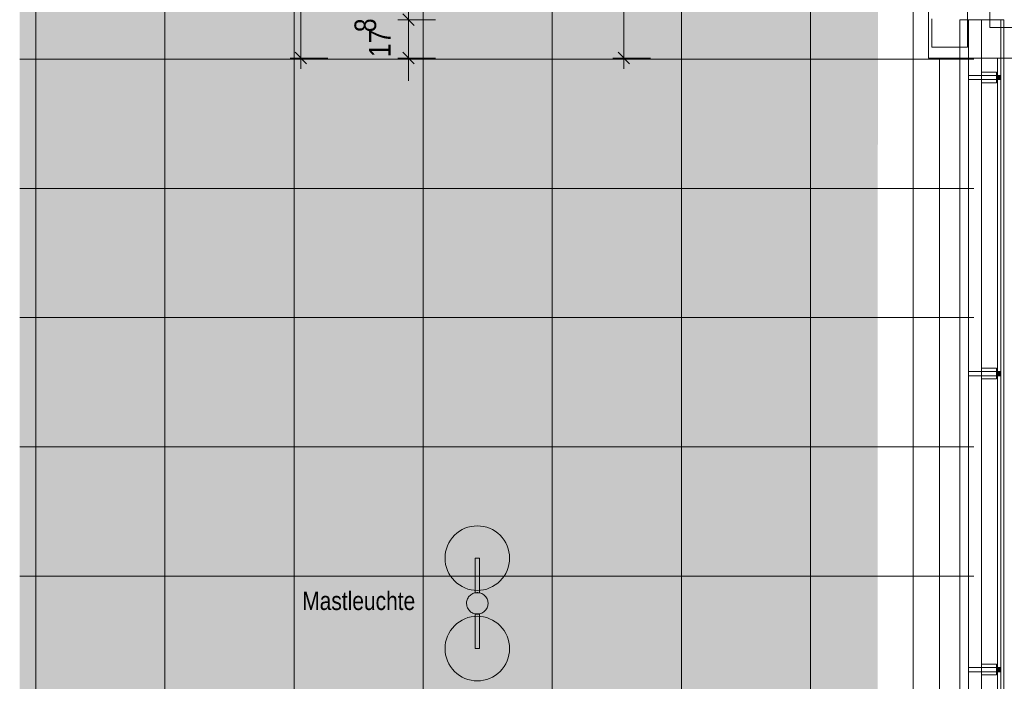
# Model space of a CAD drawing. Extents: x -620 to 300, y 62 to 1112.
# Tile 5 of 95: x -539 to -447, y 315 to 376. Entities that reach past the tile are written whole.
import ezdxf
from ezdxf.lldxf.tags import DXFTag

# ---------------------------------------------------------------- set-up
doc = ezdxf.new("R2010")
doc.units = 0
doc.layers.get('0').update_dxf_attribs({"lineweight": 13})
for name, color, linetype, lineweight, true_color in [('30 -33 Aussenwände- 7 Fassade_ Elemente', 7, 'Continuous', 9, 0x00aacc), ('30 -34 Innenwände- 6 Elemente', 7, 'Continuous', 9, 0xff6633), ('30 -36 Dächer- 3 Dachbeläge', 7, 'Continuous', 15, 0x9999ff), ('30 -36 Dächer- 4 Dachbekleidungen', 7, 'Continuous', 9, 0xccccff), ('70 -76 Bemaßung- 2 Allgemein', 9, 'Continuous', 5, 0x808080), ('iwb_Layout BA_Markierung', 7, 'Continuous', 9, 0xbadcdc)]:
    doc.layers.add(name, color=color, linetype=linetype, lineweight=lineweight, true_color=true_color)
doc.layers.add('60- 61 allgemeine Ausstattung- 4 Terrassen', color=7, linetype='Continuous', lineweight=9)
doc.layers.add('70 -71 Achsen- 1 Gebäudeachsen', color=7, linetype='STRICHPUNKT2-A06G9S5N8I', lineweight=18)
doc.styles.get("Standard").update_dxf_attribs({"font": 'ARIALN.TTF'})
tags = doc.linetypes.add('STRICHPUNKT2-A06G9S5N8I', pattern=[12.7, 6.35, -3.175, 0, -3.175]).pattern_tags.tags
tags[10:11] = [DXFTag(74, 4), DXFTag(75, 0), DXFTag(340, '0'), DXFTag(46, 0.0), DXFTag(50, 0.0), DXFTag(44, 0.0), DXFTag(45, 0.0)]
tags[8:9] = [DXFTag(74, 4), DXFTag(75, 0), DXFTag(340, '0'), DXFTag(46, 0.0), DXFTag(50, 0.0), DXFTag(44, 0.0), DXFTag(45, 0.0)]
tags[6:7] = [DXFTag(74, 4), DXFTag(75, 0), DXFTag(340, '0'), DXFTag(46, 0.0), DXFTag(50, 0.0), DXFTag(44, 0.0), DXFTag(45, 0.0)]
tags[4:5] = [DXFTag(74, 4), DXFTag(75, 0), DXFTag(340, '0'), DXFTag(46, 0.0), DXFTag(50, 0.0), DXFTag(44, 0.0), DXFTag(45, 0.0)]

# ---------------------------------------------------------------- blocks, each defined once
blk = doc.blocks.new('Polygon-A06G9S5E8I')
at = {"color": 0, "linetype": 'ByBlock', "lineweight": -2, "ltscale": 0.13}
blk.add_solid([(-458.92, 86.609), (-538.631, 86.396), (-458.753, 1083.814), (-538.631, 1083.814)], dxfattribs=at)
blk = doc.blocks.new('Referenz-A06G9S5P8I')
at = {"layer": '30 -33 Aussenwände- 7 Fassade_ Elemente', "color": 0, "linetype": 'Continuous', "lineweight": -2, "ltscale": 0.13}
for p, q in [((-454.149, 372.534), (-454.149, 377.374)), ((-450.549, 373.534), (-450.549, 377.374)), ((-453.849, 376.174), (-453.849, 373.534)), ((-453.849, 373.534), (-450.549, 373.534)), ((-291.949, 372.534), (-454.149, 372.534)), ((-447.749, 372.534), (-447.749, 211.674)), ((-447.749, 372.534), (-443.609, 372.534)), ((-447.749, 220.274), (-447.749, 372.534))]:
    blk.add_line(p, q, dxfattribs=at)
at = {"layer": '30 -33 Aussenwände- 7 Fassade_ Elemente', "color": 0, "lineweight": -2}
for p, q in [((-448.449, 375.374), (-448.449, 377.374)), ((-424.249, 375.374), (-448.449, 375.374))]:
    blk.add_line(p, q, dxfattribs=at)
at = {"layer": '30 -34 Innenwände- 6 Elemente', "color": 0, "linetype": 'Continuous', "lineweight": -2, "ltscale": 0.13}
for p, q in [((-450.449, 376.074), (-451.249, 376.074)), ((-451.249, 376.074), (-451.249, 215.174)), ((-450.449, 214.374), (-450.449, 376.074)), ((-447.449, 376.074), (-449.249, 376.074)), ((-449.249, 376.074), (-449.249, 213.174)), ((-447.449, 211.374), (-447.449, 376.074))]:
    blk.add_line(p, q, dxfattribs=at)
at = {"layer": '30 -36 Dächer- 3 Dachbeläge', "color": 0, "linetype": 'Continuous', "lineweight": -2, "ltscale": 0.13}
for p, q in [((-447.149, 376.074), (-450.449, 376.074)), ((-450.449, 376.074), (-450.449, 214.374)), ((-447.149, 211.074), (-447.149, 376.074))]:
    blk.add_line(p, q, dxfattribs=at)
at = {"layer": '30 -36 Dächer- 3 Dachbeläge', "color": 0, "lineweight": -2}
for p, q in [((-447.449, 370.924), (-447.849, 370.924)), ((-447.849, 370.924), (-447.849, 370.524)), ((-447.849, 370.524), (-447.449, 370.524)), ((-447.449, 343.424), (-447.849, 343.424)), ((-447.849, 343.424), (-447.849, 343.024)), ((-447.849, 343.024), (-447.449, 343.024)), ((-447.449, 315.924), (-447.849, 315.924)), ((-447.849, 315.924), (-447.849, 315.524)), ((-447.849, 315.524), (-447.449, 315.524))]:
    blk.add_line(p, q, dxfattribs=at)
for points in [[(-447.849, 370.524), (-447.849, 370.924), (-447.449, 370.524)], [(-447.449, 370.524), (-447.849, 370.924), (-447.449, 370.924)], [(-447.849, 343.024), (-447.849, 343.424), (-447.449, 343.024)], [(-447.449, 343.024), (-447.849, 343.424), (-447.449, 343.424)], [(-447.849, 315.524), (-447.849, 315.924), (-447.449, 315.524)], [(-447.449, 315.524), (-447.849, 315.924), (-447.449, 315.924)]]:
    blk.add_solid(points, dxfattribs=at)
at = {"layer": '30 -36 Dächer- 4 Dachbekleidungen', "color": 0, "linetype": 'Continuous', "lineweight": -2, "ltscale": 0.13}
for p, q in [((-450.449, 376.074), (-451.249, 376.074)), ((-451.249, 376.074), (-451.249, 215.174)), ((-450.449, 214.374), (-450.449, 376.074)), ((-447.449, 376.074), (-449.249, 376.074)), ((-449.249, 376.074), (-449.249, 213.174)), ((-447.449, 211.374), (-447.449, 376.074)), ((-449.249, 370.924), (-450.449, 370.924)), ((-450.449, 370.924), (-450.449, 370.524)), ((-449.249, 371.224), (-447.849, 371.224)), ((-449.249, 370.924), (-447.849, 370.924)), ((-447.849, 371.224), (-447.849, 370.924)), ((-447.849, 370.924), (-447.849, 370.524)), ((-450.449, 370.524), (-449.249, 370.524)), ((-447.849, 370.524), (-449.249, 370.524)), ((-449.249, 370.224), (-447.849, 370.224)), ((-447.849, 370.224), (-447.849, 370.524)), ((-449.249, 343.424), (-450.449, 343.424)), ((-450.449, 343.424), (-450.449, 343.024)), ((-449.249, 343.724), (-447.849, 343.724)), ((-449.249, 343.424), (-447.849, 343.424)), ((-447.849, 343.724), (-447.849, 343.424)), ((-447.849, 343.424), (-447.849, 343.024)), ((-450.449, 343.024), (-449.249, 343.024)), ((-447.849, 343.024), (-449.249, 343.024)), ((-449.249, 342.724), (-447.849, 342.724)), ((-447.849, 342.724), (-447.849, 343.024)), ((-449.249, 315.924), (-450.449, 315.924)), ((-450.449, 315.924), (-450.449, 315.524)), ((-449.249, 316.224), (-447.849, 316.224)), ((-449.249, 315.924), (-447.849, 315.924)), ((-447.849, 316.224), (-447.849, 315.924)), ((-447.849, 315.924), (-447.849, 315.524)), ((-450.449, 315.524), (-449.249, 315.524)), ((-447.849, 315.524), (-449.249, 315.524)), ((-449.249, 315.224), (-447.849, 315.224)), ((-447.849, 315.224), (-447.849, 315.524))]:
    blk.add_line(p, q, dxfattribs=at)
at = {"layer": '60- 61 allgemeine Ausstattung- 4 Terrassen', "color": 0, "lineweight": -2}
for p, q in [((-537.129, 213.874), (-537.129, 450.074)), ((-525.129, 213.874), (-525.129, 450.074)), ((-513.129, 213.874), (-513.129, 450.074)), ((-501.129, 213.874), (-501.129, 450.074)), ((-489.129, 213.874), (-489.129, 450.074)), ((-477.129, 213.874), (-477.129, 450.074)), ((-465.129, 213.874), (-465.129, 385.474)), ((-453.129, 213.874), (-453.129, 372.534)), ((-538.631, 372.415), (-449.949, 372.415)), ((-538.631, 360.415), (-449.949, 360.415)), ((-538.631, 348.415), (-449.949, 348.415)), ((-538.631, 336.415), (-449.949, 336.415)), ((-498.002, 328.393), (-497.766, 328.569)), ((-497.766, 328.569), (-497.513, 328.72)), ((-497.513, 328.72), (-497.247, 328.846)), ((-497.247, 328.846), (-496.97, 328.945)), ((-496.97, 328.945), (-496.685, 329.017)), ((-496.685, 329.017), (-496.393, 329.06)), ((-496.393, 329.06), (-496.099, 329.074)), ((-496.099, 329.074), (-495.805, 329.06)), ((-495.805, 329.06), (-495.514, 329.017)), ((-495.514, 329.017), (-495.228, 328.945)), ((-495.228, 328.945), (-494.951, 328.846)), ((-494.951, 328.846), (-494.685, 328.72)), ((-494.685, 328.72), (-494.433, 328.569)), ((-494.433, 328.569), (-494.196, 328.393)), ((-498.745, 327.488), (-498.594, 327.741)), ((-498.594, 327.741), (-498.418, 327.977)), ((-498.418, 327.977), (-498.221, 328.195)), ((-498.221, 328.195), (-498.002, 328.393)), ((-494.196, 328.393), (-493.978, 328.195)), ((-493.978, 328.195), (-493.78, 327.977)), ((-493.78, 327.977), (-493.605, 327.741)), ((-493.605, 327.741), (-493.454, 327.488)), ((-499.042, 326.659), (-498.97, 326.945)), ((-498.97, 326.945), (-498.871, 327.222)), ((-498.871, 327.222), (-498.745, 327.488)), ((-493.454, 327.488), (-493.328, 327.222)), ((-493.328, 327.222), (-493.228, 326.945)), ((-493.228, 326.945), (-493.157, 326.659)), ((-499.099, 326.074), (-499.085, 326.368)), ((-499.085, 325.78), (-499.099, 326.074)), ((-499.085, 326.368), (-499.042, 326.659)), ((-496.299, 326.074), (-495.899, 326.074)), ((-496.299, 322.854), (-496.299, 326.074)), ((-495.899, 326.074), (-495.899, 322.854)), ((-493.157, 326.659), (-493.114, 326.368)), ((-493.114, 326.368), (-493.099, 326.074)), ((-493.099, 326.074), (-493.114, 325.78)), ((-499.042, 325.489), (-499.085, 325.78)), ((-498.97, 325.203), (-499.042, 325.489)), ((-498.871, 324.926), (-498.97, 325.203)), ((-498.745, 324.66), (-498.871, 324.926)), ((-493.328, 324.926), (-493.454, 324.66)), ((-493.228, 325.203), (-493.328, 324.926)), ((-493.157, 325.489), (-493.228, 325.203)), ((-493.114, 325.78), (-493.157, 325.489)), ((-538.631, 324.415), (-449.949, 324.415)), ((-498.594, 324.407), (-498.745, 324.66)), ((-498.418, 324.171), (-498.594, 324.407)), ((-498.221, 323.953), (-498.418, 324.171)), ((-493.78, 324.171), (-493.978, 323.953)), ((-493.605, 324.407), (-493.78, 324.171)), ((-493.454, 324.66), (-493.605, 324.407)), ((-498.002, 323.755), (-498.221, 323.953)), ((-497.766, 323.58), (-498.002, 323.755)), ((-497.513, 323.428), (-497.766, 323.58)), ((-497.247, 323.303), (-497.513, 323.428)), ((-496.97, 323.203), (-497.247, 323.303)), ((-496.685, 323.132), (-496.97, 323.203)), ((-496.393, 323.089), (-496.685, 323.132)), ((-496.099, 323.074), (-496.393, 323.089)), ((-495.805, 323.089), (-496.099, 323.074)), ((-495.514, 323.132), (-495.805, 323.089)), ((-495.228, 323.203), (-495.514, 323.132)), ((-494.951, 323.303), (-495.228, 323.203)), ((-494.685, 323.428), (-494.951, 323.303)), ((-494.433, 323.58), (-494.685, 323.428)), ((-494.196, 323.755), (-494.433, 323.58)), ((-493.978, 323.953), (-494.196, 323.755)), ((-497.07, 322.115), (-497.042, 322.209)), ((-497.042, 322.209), (-497.004, 322.299)), ((-497.004, 322.299), (-496.958, 322.386)), ((-496.958, 322.386), (-496.904, 322.468)), ((-496.904, 322.468), (-496.842, 322.544)), ((-496.842, 322.544), (-496.773, 322.613)), ((-496.773, 322.613), (-496.697, 322.676)), ((-496.697, 322.676), (-496.616, 322.731)), ((-496.616, 322.731), (-496.529, 322.777)), ((-496.529, 322.777), (-496.439, 322.815)), ((-496.439, 322.815), (-496.345, 322.844)), ((-496.345, 322.844), (-496.249, 322.863)), ((-495.899, 322.854), (-496.299, 322.854)), ((-496.249, 322.863), (-496.151, 322.873)), ((-496.151, 322.873), (-496.053, 322.873)), ((-496.053, 322.873), (-495.955, 322.864)), ((-495.955, 322.864), (-495.859, 322.845)), ((-495.859, 322.845), (-495.765, 322.817)), ((-495.765, 322.817), (-495.674, 322.779)), ((-495.674, 322.779), (-495.587, 322.733)), ((-495.587, 322.733), (-495.506, 322.679)), ((-495.506, 322.679), (-495.43, 322.617)), ((-495.43, 322.617), (-495.36, 322.548)), ((-495.36, 322.548), (-495.298, 322.472)), ((-495.298, 322.472), (-495.243, 322.39)), ((-495.243, 322.39), (-495.196, 322.304)), ((-495.196, 322.304), (-495.159, 322.213)), ((-495.159, 322.213), (-495.13, 322.12)), ((-497.098, 321.921), (-497.089, 322.018)), ((-497.098, 321.823), (-497.098, 321.921)), ((-497.088, 321.725), (-497.098, 321.823)), ((-497.089, 322.018), (-497.07, 322.115)), ((-497.069, 321.629), (-497.088, 321.725)), ((-497.04, 321.535), (-497.069, 321.629)), ((-497.002, 321.444), (-497.04, 321.535)), ((-496.956, 321.358), (-497.002, 321.444)), ((-496.901, 321.276), (-496.956, 321.358)), ((-496.839, 321.201), (-496.901, 321.276)), ((-495.295, 321.281), (-495.357, 321.204)), ((-495.24, 321.362), (-495.295, 321.281)), ((-495.194, 321.449), (-495.24, 321.362)), ((-495.157, 321.54), (-495.194, 321.449)), ((-495.129, 321.634), (-495.157, 321.54)), ((-495.13, 322.12), (-495.11, 322.023)), ((-495.11, 321.73), (-495.129, 321.634)), ((-495.11, 322.023), (-495.101, 321.926)), ((-495.1, 321.828), (-495.11, 321.73)), ((-495.101, 321.926), (-495.1, 321.828)), ((-497.766, 320.169), (-497.513, 320.32)), ((-497.513, 320.32), (-497.247, 320.446)), ((-497.247, 320.446), (-496.97, 320.545)), ((-496.97, 320.545), (-496.685, 320.617)), ((-496.769, 321.131), (-496.839, 321.201)), ((-496.693, 321.069), (-496.769, 321.131)), ((-496.611, 321.015), (-496.693, 321.069)), ((-496.685, 320.617), (-496.393, 320.66)), ((-496.525, 320.969), (-496.611, 321.015)), ((-496.434, 320.932), (-496.525, 320.969)), ((-496.34, 320.904), (-496.434, 320.932)), ((-496.393, 320.66), (-496.099, 320.674)), ((-496.243, 320.885), (-496.34, 320.904)), ((-496.299, 320.894), (-495.899, 320.894)), ((-496.299, 317.674), (-496.299, 320.894)), ((-496.146, 320.875), (-496.243, 320.885)), ((-496.048, 320.875), (-496.146, 320.875)), ((-496.099, 320.674), (-495.805, 320.66)), ((-495.95, 320.885), (-496.048, 320.875)), ((-495.854, 320.905), (-495.95, 320.885)), ((-495.899, 320.894), (-495.899, 317.674)), ((-495.76, 320.933), (-495.854, 320.905)), ((-495.805, 320.66), (-495.514, 320.617)), ((-495.669, 320.971), (-495.76, 320.933)), ((-495.583, 321.018), (-495.669, 320.971)), ((-495.502, 321.072), (-495.583, 321.018)), ((-495.514, 320.617), (-495.228, 320.545)), ((-495.426, 321.135), (-495.502, 321.072)), ((-495.357, 321.204), (-495.426, 321.135)), ((-495.228, 320.545), (-494.951, 320.446)), ((-494.951, 320.446), (-494.685, 320.32)), ((-494.685, 320.32), (-494.433, 320.169)), ((-498.594, 319.341), (-498.418, 319.577)), ((-498.418, 319.577), (-498.221, 319.795)), ((-498.221, 319.795), (-498.002, 319.993)), ((-498.002, 319.993), (-497.766, 320.169)), ((-494.433, 320.169), (-494.196, 319.993)), ((-494.196, 319.993), (-493.978, 319.795)), ((-493.978, 319.795), (-493.78, 319.577)), ((-493.78, 319.577), (-493.605, 319.341)), ((-499.042, 318.259), (-498.97, 318.545)), ((-498.97, 318.545), (-498.871, 318.822)), ((-498.871, 318.822), (-498.745, 319.088)), ((-498.745, 319.088), (-498.594, 319.341)), ((-493.605, 319.341), (-493.454, 319.088)), ((-493.454, 319.088), (-493.328, 318.822)), ((-493.328, 318.822), (-493.228, 318.545)), ((-493.228, 318.545), (-493.157, 318.259)), ((-499.099, 317.674), (-499.085, 317.968)), ((-499.085, 317.38), (-499.099, 317.674)), ((-499.085, 317.968), (-499.042, 318.259)), ((-495.899, 317.674), (-496.299, 317.674)), ((-493.157, 318.259), (-493.114, 317.968)), ((-493.114, 317.968), (-493.099, 317.674)), ((-493.099, 317.674), (-493.114, 317.38)), ((-499.042, 317.089), (-499.085, 317.38)), ((-498.97, 316.803), (-499.042, 317.089)), ((-498.871, 316.526), (-498.97, 316.803)), ((-493.228, 316.803), (-493.328, 316.526)), ((-493.157, 317.089), (-493.228, 316.803)), ((-493.114, 317.38), (-493.157, 317.089)), ((-498.745, 316.26), (-498.871, 316.526)), ((-498.594, 316.007), (-498.745, 316.26)), ((-498.418, 315.771), (-498.594, 316.007)), ((-498.221, 315.553), (-498.418, 315.771)), ((-493.78, 315.771), (-493.978, 315.553)), ((-493.605, 316.007), (-493.78, 315.771)), ((-493.454, 316.26), (-493.605, 316.007)), ((-493.328, 316.526), (-493.454, 316.26)), ((-498.002, 315.355), (-498.221, 315.553)), ((-497.766, 315.18), (-498.002, 315.355)), ((-497.513, 315.028), (-497.766, 315.18)), ((-497.247, 314.903), (-497.513, 315.028)), ((-496.97, 314.803), (-497.247, 314.903)), ((-496.685, 314.732), (-496.97, 314.803)), ((-495.228, 314.803), (-495.514, 314.732)), ((-494.951, 314.903), (-495.228, 314.803)), ((-494.685, 315.028), (-494.951, 314.903)), ((-494.433, 315.18), (-494.685, 315.028)), ((-494.196, 315.355), (-494.433, 315.18)), ((-493.978, 315.553), (-494.196, 315.355)), ((-496.393, 314.689), (-496.685, 314.732)), ((-496.099, 314.674), (-496.393, 314.689)), ((-495.805, 314.689), (-496.099, 314.674)), ((-495.514, 314.732), (-495.805, 314.689))]:
    blk.add_line(p, q, dxfattribs=at)
at = {"layer": '70 -71 Achsen- 1 Gebäudeachsen', "color": 0, "linetype": 'STRICHPUNKT2-A06G9S5N8I', "lineweight": -2, "ltscale": 0.13}
blk.add_line((-455.579, 1084.393), (-455.579, 84.953), dxfattribs=at)
at = {"layer": '70 -76 Bemaßung- 2 Allgemein', "color": 0, "linetype": 'Continuous', "lineweight": -2, "ltscale": 0.13}
for p, q in [((-482.489, 373.595), (-482.489, 387.414)), ((-512.489, 373.595), (-512.489, 383.414)), ((-502.489, 375.094), (-502.489, 377.155)), ((-502.489, 375.094), (-502.489, 377.155)), ((-501.959, 375.564), (-503.02, 376.625)), ((-501.959, 375.564), (-503.02, 376.625)), ((-499.989, 376.094), (-503.489, 376.094)), ((-499.989, 376.094), (-503.489, 376.094)), ((-502.489, 372.534), (-502.489, 376.094)), ((-512.489, 371.534), (-512.489, 373.595)), ((-502.489, 373.534), (-502.489, 371.474)), ((-482.489, 371.534), (-482.489, 373.595)), ((-509.989, 372.534), (-513.489, 372.534)), ((-511.959, 372.004), (-513.02, 373.065)), ((-499.989, 372.534), (-503.489, 372.534)), ((-503.02, 373.065), (-501.959, 372.004)), ((-479.989, 372.534), (-483.489, 372.534)), ((-481.959, 372.004), (-483.02, 373.065)), ((-502.489, 371.474), (-502.489, 370.413))]:
    blk.add_line(p, q, dxfattribs=at)
at = {"layer": '60- 61 allgemeine Ausstattung- 4 Terrassen', "color": 0, "linetype": 'Continuous', "lineweight": -2, "ltscale": 0.13, "insert": (-512.372, 322.957), "char_height": 1.7, "attachment_point": 1}
blk.add_mtext('{\\fArial Narrow;Mastleuchte}', dxfattribs=at)
at = {"layer": '70 -76 Bemaßung- 2 Allgemein', "color": 0, "linetype": 'Continuous', "lineweight": -2, "ltscale": 0.13, "char_height": 2.01377, "attachment_point": 1, "rotation": 90}
for s, insert in [('{\\fArial Narrow;8}', (-507.518, 374.931)), ('{\\fArial Narrow;17}', (-506.176, 372.611))]:
    blk.add_mtext(s, dxfattribs=dict(at, insert=insert))

msp = doc.modelspace()

# ---------------------------------------------------------------- block references
at = {"color": 8, "lineweight": 13, "ltscale": 0.13, "true_color": 0x808080}
msp.add_blockref('Referenz-A06G9S5P8I', (0, 0), dxfattribs=at)
at = {"layer": 'iwb_Layout BA_Markierung', "ltscale": 0.13}
msp.add_blockref('Polygon-A06G9S5E8I', (0, 0), dxfattribs=at)

doc.saveas('drawing.dxf')
